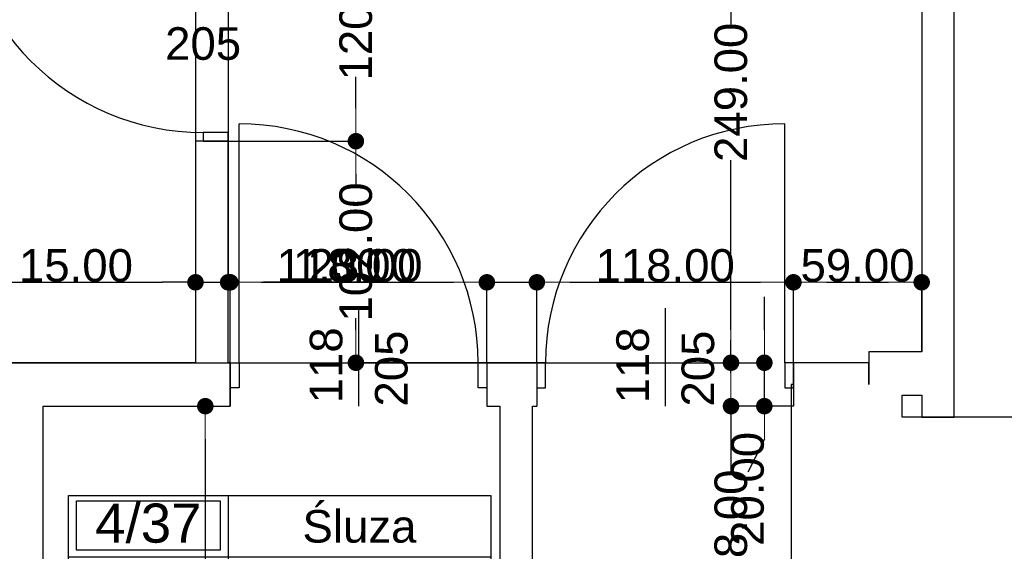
# Model space of a CAD drawing. Header units: millimetres. Extents: x -175445 to -20415, y -559200 to 231527.
# Tile 65 of 256: x -130057 to -125528, y -174429 to -171981. Entities that reach past the tile are written whole.
import ezdxf
from ezdxf.enums import TextEntityAlignment as Align

# ---------------------------------------------------------------- set-up
doc = ezdxf.new("R2010")
doc.units = ezdxf.units.MM
doc.header["$MEASUREMENT"] = 0
for name, color, linetype in [('Drzwi', 7, 'Continuous'), ('Obiekt', 7, 'Continuous'), ('Strefa', 9, 'Continuous'), ('Słup', 7, 'Continuous'), ('Wymiary', 9, 'Continuous'), ('Ściana', 7, 'Continuous')]:
    doc.layers.add(name, color=color, linetype=linetype)
doc.styles.add('Arial', font='txt')
doc.dimstyles.new('GENERATED_STYLE__1', dxfattribs={"dimtxt": 150, "dimasz": 152, "dimexe": 0.18, "dimexo": 0, "dimgap": 0.09, "dimtad": 1, "dimtih": 1, "dimtoh": 1, "dimlfac": 0.1, "dimzin": 0, "dimdsep": 46, "dimtxsty": 'Arial', "dimblk": 'ARROWHEAD_11', "dimblk1": 'ARROWHEAD_11', "dimblk2": 'ARROWHEAD_11', "dimcen": 0.09, "dimclrd": 256, "dimclre": 256, "dimclrt": 256, "dimazin": 0, "dimtfac": 1, "dimtdec": 4, "dimtmove": 0, "dimatfit": 3, "dimfxl": 1, "dimtolj": 1, "dimtzin": 0, "dimarcsym": 0})
doc.dimstyles.new('GENERATED_STYLE__2', dxfattribs={"dimtxt": 150, "dimasz": 152, "dimexe": 0.18, "dimexo": 0, "dimgap": 0.09, "dimtad": 1, "dimlfac": 0.1, "dimzin": 0, "dimdsep": 46, "dimtxsty": 'Arial', "dimblk": 'ARROWHEAD_11', "dimblk1": 'ARROWHEAD_11', "dimblk2": 'ARROWHEAD_11', "dimcen": 0.09, "dimclrd": 256, "dimclre": 256, "dimclrt": 256, "dimazin": 0, "dimtfac": 1, "dimtdec": 4, "dimtmove": 0, "dimatfit": 3, "dimfxl": 1, "dimtolj": 1, "dimtzin": 0, "dimarcsym": 0})

# ---------------------------------------------------------------- blocks, each defined once
blk = doc.blocks.new('Śluza_4_37_37', base_point=(-129098, 20916.1))
at = {"layer": 'Strefa'}
for p, q in [((-129832.1, 21198.9), (-127889.9, 21198.9)), ((-129832.1, 20680.4), (-129832.1, 21198.9)), ((-129098, 21198.9), (-129098, 20680.4)), ((-127889.9, 21198.9), (-127889.9, 20680.4)), ((-129795.4, 21173), (-129134.7, 21173)), ((-129795.4, 20946.7), (-129795.4, 21173)), ((-129134.7, 21173), (-129134.7, 20946.7)), ((-129134.7, 20946.7), (-129795.4, 20946.7)), ((-129832.1, 20916.1), (-127889.9, 20916.1)), ((-127889.9, 20680.4), (-129832.1, 20680.4))]:
    blk.add_line(p, q, dxfattribs=at)
at = {"layer": 'Strefa', "style": 'Arial'}
for tag, height, p in [('ROOM_NUMBER', 180, (-129465, 21071)), ('ROOM_NAME', 150, (-128493.9, 21056.3)), ('ROOM_CALC_AREA', 150, (-129465, 20804)), ('floor_f', 150, (-128493.9, 20797))]:
    blk.add_attdef(tag, text='', height=height, dxfattribs=at).set_placement(p, align=Align.MIDDLE_CENTER)
blk = doc.blocks.new('ARROWHEAD_11')
at = {"color": 0, "linetype": 'Continuous', "lineweight": 0}
blk.add_line((0, 0), (-1, 0), dxfattribs=at)
at = {"color": 0, "linetype": 'Continuous', "lineweight": 0, "const_width": 0.25, "flags": 128}
blk.add_lwpolyline([(-0.125, 0, 1), (0.125, 0, 1)], format="xyb", close=True, dxfattribs=at)
blk = doc.blocks.new('*D1154')
at = {"layer": 'Defpoints', "color": 0}
for p in [(-129248, -168490.7), (-129248, -173190.3), (-131338, -173560.6)]:
    blk.add_point(p, dxfattribs=at)
at = {"layer": 'Wymiary', "lineweight": -2}
for p, q in [((-129248, -168490.7), (-129248, -173190.5)), ((-131338, -173560.6), (-131338, -173190.1)), ((-131186, -173190.3), (-129400, -173190.3))]:
    blk.add_line(p, q, dxfattribs=at)
at = {"layer": 'Wymiary', "lineweight": -2, "xscale": 152, "yscale": 152, "zscale": 152, "rotation": 180}
blk.add_blockref('ARROWHEAD_11', (-131338, -173190.3), dxfattribs=at)
at = {"layer": 'Wymiary', "lineweight": -2, "xscale": 152, "yscale": 152, "zscale": 152}
blk.add_blockref('ARROWHEAD_11', (-129248, -173190.3), dxfattribs=at)
at = {"layer": 'Wymiary', "lineweight": 13, "insert": (-130406.8, -173113.6), "char_height": 150, "attachment_point": 5, "style": 'Arial'}
blk.add_mtext('\\A1;209.00', dxfattribs=at)
blk = doc.blocks.new('*D1155')
at = {"layer": 'Defpoints', "color": 0}
for p in [(-129248, -168490.7), (-129098, -168490.7), (-129098, -173190.3)]:
    blk.add_point(p, dxfattribs=at)
at = {"layer": 'Wymiary', "lineweight": -2}
for p, q in [((-129248, -168490.7), (-129248, -173190.5)), ((-129098, -168490.7), (-129098, -173190.5)), ((-130043.6, -173190.3), (-129552, -173190.3)), ((-129552, -173190.3), (-129400, -173190.3)), ((-129248, -173190.3), (-129098, -173190.3)), ((-128946, -173190.3), (-128794, -173190.3))]:
    blk.add_line(p, q, dxfattribs=at)
at = {"layer": 'Wymiary', "lineweight": -2, "xscale": 152, "yscale": 152, "zscale": 152}
blk.add_blockref('ARROWHEAD_11', (-129248, -173190.3), dxfattribs=at)
at = {"layer": 'Wymiary', "lineweight": -2, "xscale": 152, "yscale": 152, "zscale": 152, "rotation": 180}
blk.add_blockref('ARROWHEAD_11', (-129098, -173190.3), dxfattribs=at)
at = {"layer": 'Wymiary', "lineweight": 13, "insert": (-129797.9, -173113.6), "char_height": 150, "attachment_point": 5, "style": 'Arial'}
blk.add_mtext('\\A1;15.00', dxfattribs=at)
blk = doc.blocks.new('*D1156')
at = {"layer": 'Defpoints', "color": 0}
for p in [(-129098, -168490.7), (-129088, -173190.3), (-129088, -173760.6)]:
    blk.add_point(p, dxfattribs=at)
at = {"layer": 'Wymiary', "lineweight": -2}
for p, q in [((-129098, -168490.7), (-129098, -173190.5)), ((-129250, -173190.3), (-129402, -173190.3)), ((-129098, -173190.3), (-129088, -173190.3)), ((-129088, -173760.6), (-129088, -173190.1)), ((-128784, -173190.3), (-128936, -173190.3)), ((-128408.9, -173190.3), (-128784, -173190.3))]:
    blk.add_line(p, q, dxfattribs=at)
at = {"layer": 'Wymiary', "lineweight": -2, "xscale": 152, "yscale": 152, "zscale": 152}
blk.add_blockref('ARROWHEAD_11', (-129098, -173190.3), dxfattribs=at)
at = {"layer": 'Wymiary', "lineweight": -2, "xscale": 152, "yscale": 152, "zscale": 152, "rotation": 180}
blk.add_blockref('ARROWHEAD_11', (-129088, -173190.3), dxfattribs=at)
at = {"layer": 'Wymiary', "lineweight": 13, "insert": (-128596.4, -173113.6), "char_height": 150, "attachment_point": 5, "style": 'Arial'}
blk.add_mtext('\\A1;1.00', dxfattribs=at)
blk = doc.blocks.new('*D1157')
at = {"layer": 'Defpoints', "color": 0}
for p in [(-127908, -173190.3), (-127908, -173560.6), (-129088, -173760.6)]:
    blk.add_point(p, dxfattribs=at)
at = {"layer": 'Wymiary', "lineweight": -2}
for p, q in [((-129088, -173760.6), (-129088, -173190.1)), ((-128936, -173190.3), (-128060, -173190.3)), ((-127908, -173560.6), (-127908, -173190.1))]:
    blk.add_line(p, q, dxfattribs=at)
at = {"layer": 'Wymiary', "lineweight": -2, "xscale": 152, "yscale": 152, "zscale": 152, "rotation": 180}
blk.add_blockref('ARROWHEAD_11', (-129088, -173190.3), dxfattribs=at)
at = {"layer": 'Wymiary', "lineweight": -2, "xscale": 152, "yscale": 152, "zscale": 152}
blk.add_blockref('ARROWHEAD_11', (-127908, -173190.3), dxfattribs=at)
at = {"layer": 'Wymiary', "lineweight": 13, "insert": (-128554.9, -173113.6), "char_height": 150, "attachment_point": 5, "style": 'Arial'}
blk.add_mtext('\\A1;118.00', dxfattribs=at)
blk = doc.blocks.new('*D1158')
at = {"layer": 'Defpoints', "color": 0}
for p in [(-127678, -173190.3), (-127908, -173560.6), (-127678, -173560.6)]:
    blk.add_point(p, dxfattribs=at)
at = {"layer": 'Wymiary', "lineweight": -2}
for p, q in [((-128720.3, -173190.3), (-128212, -173190.3)), ((-128212, -173190.3), (-128060, -173190.3)), ((-127908, -173560.6), (-127908, -173190.1)), ((-127908, -173190.3), (-127678, -173190.3)), ((-127678, -173560.6), (-127678, -173190.1)), ((-127526, -173190.3), (-127374, -173190.3))]:
    blk.add_line(p, q, dxfattribs=at)
at = {"layer": 'Wymiary', "lineweight": -2, "xscale": 152, "yscale": 152, "zscale": 152}
blk.add_blockref('ARROWHEAD_11', (-127908, -173190.3), dxfattribs=at)
at = {"layer": 'Wymiary', "lineweight": -2, "xscale": 152, "yscale": 152, "zscale": 152, "rotation": 180}
blk.add_blockref('ARROWHEAD_11', (-127678, -173190.3), dxfattribs=at)
at = {"layer": 'Wymiary', "lineweight": 13, "insert": (-128466.2, -173113.6), "char_height": 150, "attachment_point": 5, "style": 'Arial'}
blk.add_mtext('\\A1;23.00', dxfattribs=at)
blk = doc.blocks.new('*D1159')
at = {"layer": 'Defpoints', "color": 0}
for p in [(-126498, -173190.3), (-127678, -173560.6), (-126498, -173560.6)]:
    blk.add_point(p, dxfattribs=at)
at = {"layer": 'Wymiary', "lineweight": -2}
for p, q in [((-127678, -173560.6), (-127678, -173190.1)), ((-127526, -173190.3), (-126650, -173190.3)), ((-126498, -173560.6), (-126498, -173190.1))]:
    blk.add_line(p, q, dxfattribs=at)
at = {"layer": 'Wymiary', "lineweight": -2, "xscale": 152, "yscale": 152, "zscale": 152, "rotation": 180}
blk.add_blockref('ARROWHEAD_11', (-127678, -173190.3), dxfattribs=at)
at = {"layer": 'Wymiary', "lineweight": -2, "xscale": 152, "yscale": 152, "zscale": 152}
blk.add_blockref('ARROWHEAD_11', (-126498, -173190.3), dxfattribs=at)
at = {"layer": 'Wymiary', "lineweight": 13, "insert": (-127088, -173113.6), "char_height": 150, "attachment_point": 5, "style": 'Arial'}
blk.add_mtext('\\A1;118.00', dxfattribs=at)
blk = doc.blocks.new('*D1160')
at = {"layer": 'Defpoints', "color": 0}
for p in [(-125908, -173190.3), (-125908, -173510.6), (-126498, -173560.6)]:
    blk.add_point(p, dxfattribs=at)
at = {"layer": 'Wymiary', "lineweight": -2}
for p, q in [((-126498, -173560.6), (-126498, -173190.1)), ((-126346, -173190.3), (-126060, -173190.3)), ((-125908, -173510.6), (-125908, -173190.1))]:
    blk.add_line(p, q, dxfattribs=at)
at = {"layer": 'Wymiary', "lineweight": -2, "xscale": 152, "yscale": 152, "zscale": 152, "rotation": 180}
blk.add_blockref('ARROWHEAD_11', (-126498, -173190.3), dxfattribs=at)
at = {"layer": 'Wymiary', "lineweight": -2, "xscale": 152, "yscale": 152, "zscale": 152}
blk.add_blockref('ARROWHEAD_11', (-125908, -173190.3), dxfattribs=at)
at = {"layer": 'Wymiary', "lineweight": 13, "insert": (-126203, -173113.6), "char_height": 150, "attachment_point": 5, "style": 'Arial'}
blk.add_mtext('\\A1;59.00', dxfattribs=at)
blk = doc.blocks.new('*D1623')
at = {"layer": 'Defpoints', "color": 0}
for p in [(-129948, -173760.6), (-129203, -173760.6), (-129948, -176170.6)]:
    blk.add_point(p, dxfattribs=at)
at = {"layer": 'Wymiary', "lineweight": -2}
for p, q in [((-129948, -173760.6), (-129202.8, -173760.6)), ((-129203, -173912.6), (-129203, -174653.2)), ((-129203, -176018.6), (-129203, -175278.1)), ((-129948, -176170.6), (-129202.8, -176170.6))]:
    blk.add_line(p, q, dxfattribs=at)
at = {"layer": 'Wymiary', "lineweight": -2, "xscale": 152, "yscale": 152, "zscale": 152}
for p, rotation in [((-129203, -173760.6), 90), ((-129203, -176170.6), 270)]:
    blk.add_blockref('ARROWHEAD_11', p, dxfattribs=dict(at, rotation=rotation))
at = {"layer": 'Wymiary', "lineweight": 13, "insert": (-129203, -174965.6), "char_height": 150, "attachment_point": 5, "rotation": 90, "style": 'Arial'}
blk.add_mtext('\\A1;241.00', dxfattribs=at)
blk = doc.blocks.new('*D1642')
at = {"layer": 'Defpoints', "color": 0}
for p in [(-129098, -172540.7), (-128510.4, -172540.7), (-127908, -173560.6)]:
    blk.add_point(p, dxfattribs=at)
at = {"layer": 'Wymiary', "lineweight": -2}
for p, q in [((-129098, -172540.7), (-128510.2, -172540.7)), ((-128510.4, -172692.7), (-128510.4, -172746.5)), ((-128510.4, -173408.6), (-128510.4, -173354.8)), ((-127908, -173560.6), (-128510.6, -173560.6))]:
    blk.add_line(p, q, dxfattribs=at)
at = {"layer": 'Wymiary', "lineweight": -2, "xscale": 152, "yscale": 152, "zscale": 152}
for p, rotation in [((-128510.4, -172540.7), 90), ((-128510.4, -173560.6), 270)]:
    blk.add_blockref('ARROWHEAD_11', p, dxfattribs=dict(at, rotation=rotation))
at = {"layer": 'Wymiary', "lineweight": 13, "insert": (-128510.4, -173050.7), "char_height": 150, "attachment_point": 5, "rotation": 90, "style": 'Arial'}
blk.add_mtext('\\A1;102.00', dxfattribs=at)
blk = doc.blocks.new('*D1643')
at = {"layer": 'Defpoints', "color": 0}
for p in [(-129098, -171340.7), (-128510.4, -171340.7), (-129098, -172540.7)]:
    blk.add_point(p, dxfattribs=at)
at = {"layer": 'Wymiary', "lineweight": -2}
for p, q in [((-129098, -171340.7), (-128510.2, -171340.7)), ((-128510.4, -171492.7), (-128510.4, -171636.5)), ((-128510.4, -172388.7), (-128510.4, -172244.8)), ((-129098, -172540.7), (-128510.2, -172540.7))]:
    blk.add_line(p, q, dxfattribs=at)
at = {"layer": 'Wymiary', "lineweight": -2, "xscale": 152, "yscale": 152, "zscale": 152}
for p, rotation in [((-128510.4, -171340.7), 90), ((-128510.4, -172540.7), 270)]:
    blk.add_blockref('ARROWHEAD_11', p, dxfattribs=dict(at, rotation=rotation))
at = {"layer": 'Wymiary', "lineweight": 13, "insert": (-128510.4, -171940.7), "char_height": 150, "attachment_point": 5, "rotation": 90, "style": 'Arial'}
blk.add_mtext('\\A1;120.00', dxfattribs=at)
blk = doc.blocks.new('*D1646')
at = {"layer": 'Defpoints', "color": 0}
for p in [(-126785.1, -173760.6), (-126498, -173760.6), (-126508, -174640.6)]:
    blk.add_point(p, dxfattribs=at)
at = {"layer": 'Wymiary', "lineweight": -2}
for p, q in [((-126785.1, -173608.6), (-126785.1, -173456.6)), ((-126498, -173760.6), (-126785.3, -173760.6)), ((-126785.1, -173760.6), (-126785.1, -174061.4)), ((-126785.1, -174640.6), (-126785.1, -174567.5)), ((-126508, -174640.6), (-126785.3, -174640.6)), ((-126785.1, -174792.6), (-126785.1, -174944.6))]:
    blk.add_line(p, q, dxfattribs=at)
at = {"layer": 'Wymiary', "lineweight": -2, "xscale": 152, "yscale": 152, "zscale": 152}
for p, rotation in [((-126785.1, -173760.6), 270), ((-126785.1, -174640.6), 90)]:
    blk.add_blockref('ARROWHEAD_11', p, dxfattribs=dict(at, rotation=rotation))
at = {"layer": 'Wymiary', "lineweight": 13, "insert": (-126785.1, -174314.5), "char_height": 150, "attachment_point": 5, "rotation": 90, "style": 'Arial'}
blk.add_mtext('\\A1;88.00', dxfattribs=at)
blk = doc.blocks.new('*D1647')
at = {"layer": 'Defpoints', "color": 0}
for p in [(-130743.7, -173560.6), (-126631.7, -173560.6), (-126498, -173760.6)]:
    blk.add_point(p, dxfattribs=at)
at = {"layer": 'Wymiary', "lineweight": -2}
for p, q in [((-126631.7, -173408.6), (-126631.7, -173256.6)), ((-130743.7, -173560.6), (-126631.6, -173560.6)), ((-126631.7, -173760.6), (-126631.7, -173560.6)), ((-126498, -173760.6), (-126631.9, -173760.6)), ((-126631.7, -173912.6), (-126708.4, -174064.6))]:
    blk.add_line(p, q, dxfattribs=at)
at = {"layer": 'Wymiary', "lineweight": -2, "xscale": 152, "yscale": 152, "zscale": 152}
for p, rotation in [((-126631.7, -173560.6), 270), ((-126631.7, -173760.6), 90)]:
    blk.add_blockref('ARROWHEAD_11', p, dxfattribs=dict(at, rotation=rotation))
at = {"layer": 'Wymiary', "lineweight": 13, "insert": (-126708.4, -174141.3), "char_height": 150, "attachment_point": 5, "rotation": 90, "style": 'Arial'}
blk.add_mtext('\\A1;20.00', dxfattribs=at)
blk = doc.blocks.new('*D1648')
at = {"layer": 'Defpoints', "color": 0}
for p in [(-126785.1, -171070.6), (-126508, -171070.6), (-130743.7, -173560.6)]:
    blk.add_point(p, dxfattribs=at)
at = {"layer": 'Wymiary', "lineweight": -2}
for p, q in [((-126508, -171070.6), (-126785.3, -171070.6)), ((-126785.1, -171222.6), (-126785.1, -172003.1)), ((-126785.1, -173408.6), (-126785.1, -172628.1)), ((-130743.7, -173560.6), (-126784.9, -173560.6))]:
    blk.add_line(p, q, dxfattribs=at)
at = {"layer": 'Wymiary', "lineweight": -2, "xscale": 152, "yscale": 152, "zscale": 152}
for p, rotation in [((-126785.1, -171070.6), 90), ((-126785.1, -173560.6), 270)]:
    blk.add_blockref('ARROWHEAD_11', p, dxfattribs=dict(at, rotation=rotation))
at = {"layer": 'Wymiary', "lineweight": 13, "insert": (-126785.1, -172315.6), "char_height": 150, "attachment_point": 5, "rotation": 90, "style": 'Arial'}
blk.add_mtext('\\A1;249.00', dxfattribs=at)

msp = doc.modelspace()

# ---------------------------------------------------------------- linework, layer by layer
at = {"layer": 'Drzwi', "color": 253}
for p, q in [((-129048.019, -173560.636), (-129048.019, -172460.636)), ((-126538.019, -173560.636), (-126538.019, -172460.636)), ((-129098.018, -172500.675), (-129213.018, -172500.675)), ((-129213.018, -172500.675), (-129213.018, -172540.675)), ((-129213.018, -172540.675), (-129098.018, -172540.675)), ((-129098.018, -172540.675), (-129213.018, -172540.675)), ((-129098.018, -172540.675), (-129098.018, -172500.675)), ((-129088.019, -173560.636), (-129048.019, -173560.636)), ((-129088.019, -173675.636), (-129088.019, -173560.636)), ((-129088.019, -173560.636), (-129088.019, -173675.636)), ((-129048.019, -173560.636), (-129048.019, -173675.636)), ((-127948.019, -173675.636), (-127948.019, -173560.636)), ((-127948.019, -173560.636), (-127908.019, -173560.636)), ((-127908.019, -173560.636), (-127908.019, -173675.636)), ((-127908.019, -173560.636), (-127908.019, -173675.636)), ((-127638.019, -173560.636), (-127678.019, -173560.636)), ((-127678.019, -173560.636), (-127678.019, -173675.636)), ((-127678.019, -173560.636), (-127678.019, -173675.636)), ((-127638.019, -173675.636), (-127638.019, -173560.636)), ((-126498.019, -173560.636), (-126538.019, -173560.636)), ((-126538.019, -173560.636), (-126538.019, -173675.636)), ((-126498.019, -173675.636), (-126498.019, -173560.636)), ((-126498.019, -173560.636), (-126498.019, -173675.636)), ((-129048.019, -173675.636), (-129088.019, -173675.636)), ((-127908.019, -173675.636), (-127948.019, -173675.636)), ((-127678.019, -173675.636), (-127638.019, -173675.636)), ((-126538.019, -173675.636), (-126498.019, -173675.636))]:
    msp.add_line(p, q, dxfattribs=at)
for centre, radius, start, end in [((-129213.018, -171380.675), 1120, 180, 270), ((-129048.019, -173560.636), 1100, 0, 90), ((-126538.019, -173560.636), 1100, 90, 180)]:
    msp.add_arc(centre, radius, start, end, dxfattribs=at)
at = {"layer": 'Obiekt', "color": 253}
for p, q in [((-128498.019, -173309.258), (-128498.019, -173760.636)), ((-127088.019, -173309.258), (-127088.019, -173760.636))]:
    msp.add_line(p, q, dxfattribs=at)
at = {"layer": 'Słup', "color": 253}
for p, q in [((-126498.019, -173660.636), (-126508.019, -173660.636)), ((-126508.019, -173660.636), (-126508.019, -174640.636)), ((-125998.019, -173810.636), (-125998.019, -173710.636))]:
    msp.add_line(p, q, dxfattribs=at)
at = {"layer": 'Ściana', "color": 253}
for p, q in [((-129213.018, -172540.675), (-129248.018, -172540.675)), ((-129098.018, -172540.675), (-129213.018, -172540.675)), ((-129088.019, -173560.636), (-129088.019, -173675.636)), ((-127908.019, -173560.636), (-127908.019, -173675.636)), ((-127678.019, -173560.636), (-127678.019, -173675.636)), ((-126498.019, -173560.636), (-126498.019, -173675.636)), ((-129088.019, -173675.636), (-129088.019, -173760.636)), ((-127908.019, -173675.636), (-127908.019, -173760.636)), ((-127678.019, -173675.636), (-127678.019, -173760.636)), ((-126498.019, -173675.636), (-126498.019, -173760.636))]:
    msp.add_line(p, q, dxfattribs=at)
at = {"layer": 'Ściana', "color": 253, "flags": 128}
for points in [[(-125908.019, -171070.594), (-125908.019, -173510.636)], [(-125758.019, -173810.636), (-125758.019, -171570.636)], [(-129248.018, -172540.675), (-129248.018, -173560.636)], [(-129098.018, -173560.636), (-129098.018, -172540.675)], [(-125908.019, -173510.636), (-126150.412, -173510.636)], [(-126150.412, -173510.636), (-126150.412, -173660.636)], [(-129248.018, -173560.636), (-131338.018, -173560.636)], [(-129088.019, -173560.636), (-129098.018, -173560.636)], [(-127678.019, -173560.636), (-127908.019, -173560.636)], [(-126150.412, -173560.636), (-126498.019, -173560.636)], [(-126150.412, -173660.636), (-126150.412, -173560.636)], [(-125998.019, -173710.636), (-125908.019, -173710.636)], [(-125908.019, -173710.636), (-125908.019, -173810.636)], [(-129948.019, -176170.636), (-129948.019, -173760.636)], [(-129948.019, -173760.636), (-129088.019, -173760.636)], [(-127908.019, -173760.636), (-127848.019, -173760.636)], [(-127848.019, -173760.636), (-127848.019, -176170.636)], [(-127698.019, -176170.636), (-127698.019, -173760.636)], [(-127698.019, -173760.636), (-127678.019, -173760.636)], [(-125398.019, -173810.636), (-125998.019, -173810.636)], [(-125908.019, -173810.636), (-125758.019, -173810.636)]]:
    msp.add_lwpolyline(points, dxfattribs=at)

# ---------------------------------------------------------------- block references
at = {"layer": 'Strefa', "color": 253}
ref = msp.add_blockref('Śluza_4_37_37', (-129098.019, -174453.882), dxfattribs=at)
ref.add_attrib('ROOM_NAME', 'Śluza', dxfattribs={"color": 7, "height": 150, "style": 'Arial'}).set_placement((-128493.935, -174313.619), align=Align.MIDDLE_CENTER)
ref.add_attrib('ROOM_NUMBER', '4/37', dxfattribs={"color": 7, "height": 180, "style": 'Arial'}).set_placement((-129465.039, -174298.935), align=Align.MIDDLE_CENTER)
ref.add_attrib('ROOM_CALC_AREA', '5,1 m2', dxfattribs={"color": 7, "height": 150, "style": 'Arial'}).set_placement((-129465.039, -174565.937), align=Align.MIDDLE_CENTER)
ref.add_attrib('floor_f', 'płytki ceram.', dxfattribs={"color": 7, "height": 150, "style": 'Arial'}).set_placement((-128493.935, -174572.982), align=Align.MIDDLE_CENTER)

# ---------------------------------------------------------------- texts
at = {"layer": 'Obiekt', "color": 253, "insert": (-129387.845, -172168.143), "char_height": 150, "attachment_point": 7, "style": 'Arial'}
msp.add_mtext('\\A1;{\\fArial|b0|i0|c238|p38;205}', dxfattribs=at)
at = {"layer": 'Obiekt', "color": 253, "char_height": 150, "attachment_point": 7, "rotation": 90, "style": 'Arial'}
for s, insert in [('\\A1;{\\fArial|b0|i0|c238|p38;118}', (-128570.55, -173747.21)), ('\\A1;{\\fArial|b0|i0|c238|p38;205}', (-128270.55, -173762.296)), ('\\A1;{\\fArial|b0|i0|c238|p38;118}', (-127160.55, -173747.21)), ('\\A1;{\\fArial|b0|i0|c238|p38;205}', (-126860.55, -173762.296))]:
    msp.add_mtext(s, dxfattribs=dict(at, insert=insert))

# ---------------------------------------------------------------- dimensions: what is measured, and where the dimension line sits
at = {"layer": 'Wymiary', "color": 8, "lineweight": 13}
for base, p1, p2, picture, middle in [((-129248.018, -173190.318), (-131338.018, -173560.636), (-129248.018, -168490.655), '*D1154', (-130406.847, -173190.318)), ((-129098.018, -173190.318), (-129248.018, -168490.655), (-129098.018, -168490.655), '*D1155', (-129797.879, -173190.318)), ((-129088.019, -173190.318), (-129098.018, -168490.655), (-129088.019, -173760.636), '*D1156', (-128596.429, -173190.318)), ((-127908.019, -173190.318), (-129088.019, -173760.636), (-127908.019, -173560.636), '*D1157', (-128554.933, -173190.318)), ((-127678.019, -173190.318), (-127908.019, -173560.636), (-127678.019, -173560.636), '*D1158', (-128466.219, -173190.318)), ((-126498.019, -173190.318), (-127678.019, -173560.636), (-126498.019, -173560.636), '*D1159', (-127088.019, -173190.318)), ((-125908.019, -173190.318), (-126498.019, -173560.636), (-125908.019, -173510.636), '*D1160', (-126203.019, -173190.318))]:
    dim = msp.add_linear_dim(base=base, p1=p1, p2=p2, dimstyle='GENERATED_STYLE__1', dxfattribs=at)
    dim.commit()
    dim.dimension.update_dxf_attribs({"geometry": picture, "text_midpoint": middle, "dimtype": 160})
for base, p1, p2, picture, middle in [((-126785.088, -171070.594), (-130743.717, -173560.636), (-126508.019, -171070.594), '*D1648', (-126785.088, -172315.615)), ((-128510.374, -171340.675), (-129098.018, -172540.675), (-129098.018, -171340.675), '*D1643', (-128510.374, -171940.675)), ((-128510.374, -172540.675), (-127908.019, -173560.636), (-129098.018, -172540.675), '*D1642', (-128510.374, -173050.655)), ((-126631.736, -173560.636), (-126498.019, -173760.636), (-130743.717, -173560.636), '*D1647', (-126708.412, -174141.312)), ((-126785.088, -173760.636), (-126508.019, -174640.636), (-126498.019, -173760.636), '*D1646', (-126785.088, -174314.465)), ((-129203.019, -173760.636), (-129948.019, -176170.636), (-129948.019, -173760.636), '*D1623', (-129203.019, -174965.636))]:
    dim = msp.add_linear_dim(base=base, p1=p1, p2=p2, angle=90, dimstyle='GENERATED_STYLE__2', dxfattribs=at)
    dim.commit()
    dim.dimension.update_dxf_attribs({"geometry": picture, "text_midpoint": middle, "dimtype": 160, "text_rotation": 90})

doc.saveas('drawing.dxf')
